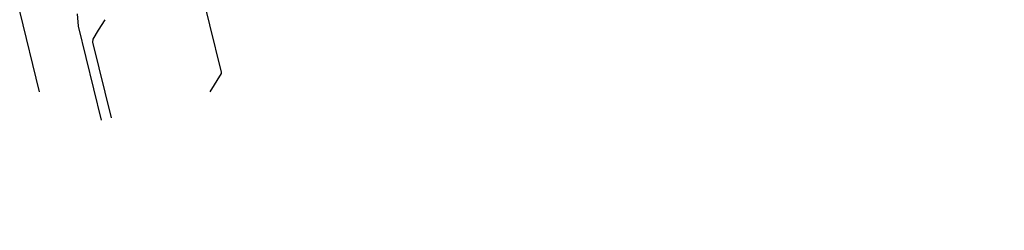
# Model space of a CAD drawing. Header units: metres. Extents: x 2695563 to 2696938, y 1260544 to 1262032.
# Tile 253 of 256: x 2696467 to 2696515, y 1261587 to 1261597. Entities that reach past the tile are written whole.
import ezdxf

# ---------------------------------------------------------------- set-up
doc = ezdxf.new("R2010")
doc.units = ezdxf.units.M
doc.header["$LTSCALE"] = 100
doc.linetypes.add('AUSGEZOGEN', pattern=[0])
doc.layers.add('EU_Cadastre des conduites', color=24, linetype='AUSGEZOGEN')
doc.layers.add('Réseau électrique_Cadastre des conduite_Bord du tracé', color=1, linetype='AUSGEZOGEN')

# ---------------------------------------------------------------- blocks, each defined once
blk = doc.blocks.new('COMPLEXOBJECT_1687')
at = {"layer": 'Réseau électrique_Cadastre des conduite_Bord du tracé', "color": 1, "linetype": 'AUSGEZOGEN', "transparency": 33554687}
for points in [[(6512.491, 11619.297), (6511.755, 11619.043), (6513.211, 11614.169), (6515.785, 11604.825), (6518.175, 11595.099), (6520.246, 11587.254), (6521.119, 11587.47)], [(6521.119, 11587.47), (6519.047, 11595.321), (6516.657, 11605.051), (6514.077, 11614.417), (6512.683, 11619.082)]]:
    blk.add_lwpolyline(points, dxfattribs=at)
blk.add_arc((6512.762, 11619.346), 0.276, 190.2314, 253.2998, dxfattribs=at)

msp = doc.modelspace()

# ---------------------------------------------------------------- linework, layer by layer
at = {"layer": 'EU_Cadastre des conduites', "color": 24, "linetype": 'AUSGEZOGEN', "transparency": 33554687}
for points in [[(2696476.369, 1261593.84), (2696476.917, 1261594.748), (2696476.927, 1261594.812), (2696475.777, 1261599.466), (2696475.786, 1261599.53), (2696476.298, 1261600.387)], [(2696468.023, 1261593.847), (2696467.047, 1261597.794), (2696467.059, 1261597.868), (2696467.309, 1261598.272)], [(2696471.05, 1261592.457), (2696469.917, 1261597.06), (2696469.877, 1261597.659)], [(2696471.535, 1261592.577), (2696470.621, 1261596.278), (2696470.643, 1261596.429), (2696470.909, 1261596.87), (2696471.221, 1261597.377)]]:
    msp.add_lwpolyline(points, dxfattribs=at)

# ---------------------------------------------------------------- block references
at = {"layer": 'Réseau électrique_Cadastre des conduite_Bord du tracé', "color": 1, "linetype": 'AUSGEZOGEN', "lineweight": -3, "transparency": 33554687}
msp.add_blockref('COMPLEXOBJECT_1687', (2690000.97, 1249999.81), dxfattribs=at)

doc.saveas('drawing.dxf')
